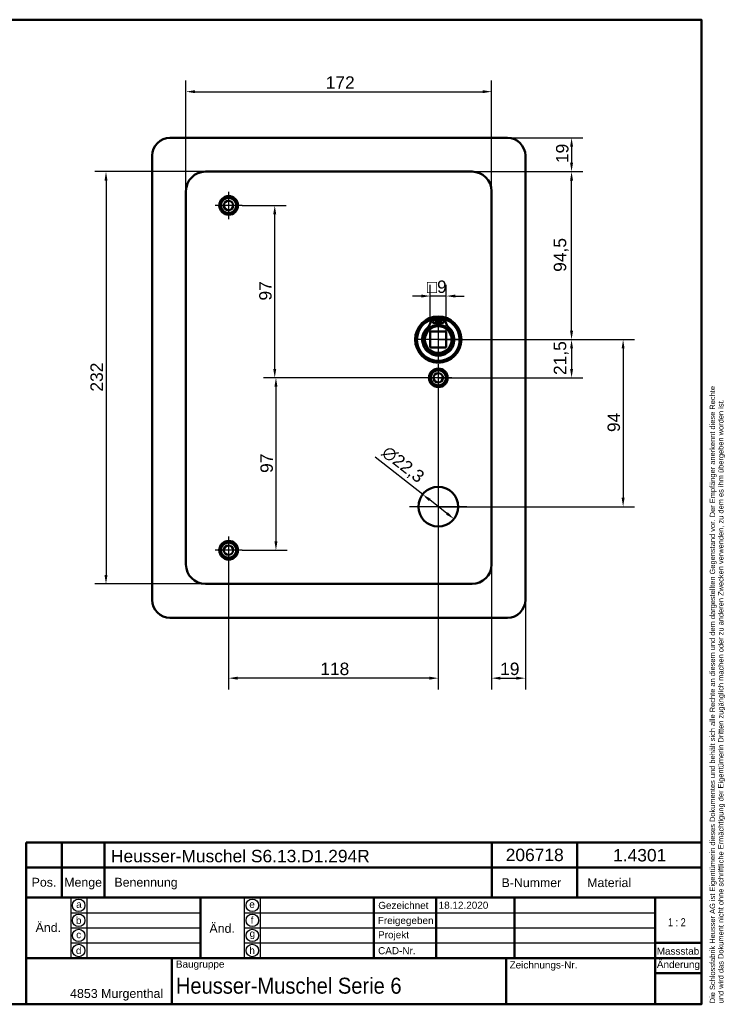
# Model space of a CAD drawing. Header units: millimetres. Extents: x 20 to 833, y 20 to 574.
# Tile 4 of 4: x 436 to 833, y 20 to 574. Entities that reach past the tile are written whole.
import ezdxf
from ezdxf.enums import TextEntityAlignment as Align

# ---------------------------------------------------------------- set-up
doc = ezdxf.new("R2010")
doc.units = ezdxf.units.MM
doc.header["$LTSCALE"] = 2
for name, color, linetype, lineweight in [('Bemaßungen(DIN)', 7, 'Continuous', 25), ('Mittelpunktmarkierung(DIN)', 7, 'Continuous', 25), ('Sichtbare Kanten(DIN)', 7, 'Continuous', 50), ('Skizziergeometrie(DIN)', 7, 'Continuous', 50), ('Skizzierlinie(DIN)', 7, 'Continuous', 25), ('Symbole(DIN)', 7, 'Continuous', 25)]:
    doc.layers.add(name, color=color, linetype=linetype, lineweight=lineweight)
doc.styles.add('Aktuell-DIN', font='arial.ttf')
doc.styles.add('STANDARD-DIN~0', font='arial.ttf')
doc.styles.add('Textstil10', font='arial.ttf')
doc.styles.add('Textstil41', font='arial.ttf', dxfattribs={"width": 0.8})
doc.styles.add('Textstil83', font='arial.ttf', dxfattribs={"width": 0.8})
doc.dimstyles.new('CAD-LAN', dxfattribs={"dimscale": 2, "dimtxt": 3.5, "dimasz": 2.5, "dimexe": 3.175, "dimexo": 0, "dimgap": 0.8, "dimtad": 1, "dimrnd": 1e-08, "dimtxsty": 'STANDARD-DIN~0', "dimcen": 0.09, "dimdle": 10, "dimclrd": 250, "dimclre": 250, "dimclrt": 250, "dimadec": 0, "dimazin": 2, "dimtfac": 1, "dimtmove": 0, "dimatfit": 3, "dimfxl": 1, "dimtolj": 1, "dimtzin": 0, "dimlwd": 25, "dimlwe": 25, "dimarcsym": 0})

# ---------------------------------------------------------------- blocks, each defined once
blk = doc.blocks.new('Ränder Standardrahmen')
at = {"layer": 'Skizziergeometrie(DIN)', "flags": 128}
blk.add_lwpolyline([(10, 10), (10, 287), (410, 287), (410, 10), (10, 10)], dxfattribs=at)
blk = doc.blocks.new('Schriftfelder Heusser')
at = {"layer": 'Skizziergeometrie(DIN)'}
for p, q in [((101, 229.92), (101, 236.92)), ((101, 236.92), (291, 236.92)), ((111, 229.92), (111, 236.92)), ((123, 229.92), (123, 236.92)), ((232, 229.92), (232, 236.92)), ((256, 229.92), (256, 236.92)), ((291, 236.92), (291, 229.92)), ((101, 191.42), (101, 229.92)), ((101, 229.92), (291, 229.92)), ((111, 229.92), (111, 221.42)), ((123, 229.92), (123, 221.42)), ((232, 229.92), (232, 221.42)), ((256, 229.92), (256, 221.42)), ((291, 229.92), (291, 191.42)), ((101, 221.42), (291, 221.42)), ((150, 221.42), (150, 204.42)), ((198.85, 221.42), (198.85, 204.42)), ((216.35, 221.42), (216.35, 204.42)), ((238.35, 221.42), (238.35, 204.42)), ((278, 221.42), (278, 191.42)), ((278, 208.67), (291, 208.67)), ((101, 204.42), (291, 204.42)), ((142, 204.42), (142, 191.42)), ((236, 204.42), (236, 191.42)), ((278, 200.17), (291, 200.17)), ((291, 191.42), (101, 191.42))]:
    blk.add_line(p, q, dxfattribs=at)
at = {"layer": 'Skizzierlinie(DIN)'}
for p, q in [((113.5, 221.42), (113.5, 204.42)), ((118, 221.42), (118, 204.42)), ((162.35, 221.42), (162.35, 204.42)), ((166.85, 221.42), (166.85, 204.42)), ((113.5, 217.17), (150, 217.17)), ((162.35, 217.17), (278, 217.17)), ((113.5, 212.92), (150, 212.92)), ((162.35, 212.92), (278, 212.92)), ((113.5, 208.67), (150, 208.67)), ((162.35, 208.67), (278, 208.67))]:
    blk.add_line(p, q, dxfattribs=at)
for centre in [(115.75, 219.25), (164.6, 219.25), (115.75, 215.04), (164.6, 215.04), (115.75, 210.79), (164.6, 210.79), (115.75, 206.54), (164.6, 206.54)]:
    blk.add_circle(centre, 1.75, dxfattribs=at)
at = {"layer": 'Symbole(DIN)', "color": 7, "insert": (293.33, 191.7), "char_height": 1.5, "width": 182.3003, "attachment_point": 1, "rotation": 90, "line_spacing_factor": 0.944221, "style": 'Aktuell-DIN'}
blk.add_mtext('\\fArial|b0|i0;\\H1.5000;Die Schlossfabrik Heusser AG ist Eigentümerin dieses Dokumentes und behält sich alle Rechte an diesem und dem dargestellten Gegenstand vor. Der Empfänger anerkennt diese Rechte\\Pund wird das Dokument nicht ohne schriftliche Ermächtigung der Eigentümerin Dritten zugänglich machen oder zu anderen Zwecken verwenden, zu dem es ihm übergeben worden ist.\\P ', dxfattribs=at)
at = {"layer": 'Symbole(DIN)', "color": 179, "true_color": 0x262659, "style": 'Aktuell-DIN'}
for s, insert, char_height, attachment_point in [('B-Nummer', (234.74, 225.62), 2.489, 4), ('Material', (265.02, 225.62), 2.489, 5), ('Pos.', (106, 227), 2.489, 2), ('Menge', (117, 227), 2.489, 2), ('Benennung', (125.81, 225.38), 2.489, 4), ('\\fArial|b0|i0;a', (115.81, 219.53), 2, 5), ('\\fArial|b0|i0;e', (164.54, 219.53), 2, 5), ('\\fArial|b0|i0;Gezeichnet', (200.05, 219.23), 2, 4), ('\\fArial|b0|i0;b', (115.75, 215), 2, 5), ('\\fArial|b0|i0;f', (164.55, 215.06), 2, 5), ('\\fArial|b0|i0;Freigegeben', (199.92, 216), 2, 1), ('\\fArial|b0|i0;c', (115.75, 211.01), 2, 5), ('\\fArial|b0|i0;g', (164.63, 211.05), 2, 5), ('\\fArial|b0|i0;Projekt', (200, 211.98), 2, 1), ('\\fArial|b0|i0;d', (115.76, 206.55), 2, 5), ('\\fArial|b0|i0;h', (164.55, 206.57), 2, 5), ('\\fArial|b0|i0;CAD-Nr.', (200, 207.5), 2, 1), ('\\fArial|b0|i0;\\H2.0000;Massstab', (284.39, 206.37), 2, 5), ('\\fArial|b0|i0;\\H2.0000;Baugruppe', (143.1, 203.73), 2, 1), ('\\fArial|b0|i0;Zeichnungs-Nr.', (237, 203.5), 2, 1), ('\\fArial|b0|i0;\\H2.5000;4853 Murgenthal', (113.33, 192.46), 2.5, 7)]:
    blk.add_mtext(s, dxfattribs=dict(at, insert=insert, char_height=char_height, attachment_point=attachment_point))
at = {"layer": 'Symbole(DIN)', "color": 179, "true_color": 0x262659, "attachment_point": 5, "style": 'Aktuell-DIN'}
for s, insert, char_height, width in [('Änd.', (107.21, 213), 2.489, 12.3494), ('Änd.', (156.12, 212.76), 2.489, 12.3494), ('\\fArial|b0|i0;Änderung', (284.51, 202.33), 2, 12.1143)]:
    blk.add_mtext(s, dxfattribs=dict(at, insert=insert, char_height=char_height, width=width))
at = {"layer": 'Symbole(DIN)', "color": 7, "insert": (143.1, 196.62), "char_height": 4.5, "width": 90.18, "attachment_point": 4, "style": 'Aktuell-DIN'}
blk.add_mtext('\\fArial|b0|i0;\\W0.90;\\H4.5000;Heusser-Muschel Serie 6', dxfattribs=at)
at = {"layer": 'Symbole(DIN)', "color": 179, "true_color": 0x262659, "style": 'Textstil10'}
blk.add_attdef('ERSTELLUNGSDATUM_001', (217.04, 218.29), '', height=2, dxfattribs=at)
at = {"layer": 'Symbole(DIN)', "color": 179, "true_color": 0x262659}
for tag, height, style, p in [('AUTOR', 2.49, 'Aktuell-DIN', (240.03, 219.26)), ('KONTROLLDATUM', 2, 'Textstil10', (217.42, 215.04)), ('KONTROLLIERT_VON', 2, 'Textstil10', (239.98, 215.05))]:
    blk.add_attdef(tag, text='', height=height, dxfattribs=dict(at, style=style)).set_placement(p, align=Align.MIDDLE_LEFT)
at = {"layer": 'Symbole(DIN)', "color": 7, "style": 'Textstil83', "width": 0.8}
blk.add_attdef('Anfänglicher_Ansichtsmaßstab_001', (281.57, 213.34), '', height=2.3, dxfattribs=at)
at = {"layer": 'Symbole(DIN)', "color": 179, "true_color": 0x262659, "style": 'Textstil10'}
blk.add_attdef('PROJEKT', text='', height=2, dxfattribs=at).set_placement((217.77, 209.72), align=Align.BOTTOM_LEFT)
at = {"layer": 'Symbole(DIN)', "color": 7, "style": 'Textstil41', "width": 0.8}
blk.add_attdef('STATUS', text='', height=5, dxfattribs=at).set_placement((284.53, 195.86), align=Align.MIDDLE_CENTER)
blk = doc.blocks.new('*D8')
at = {"layer": 'Bemaßungen(DIN)', "color": 250, "linetype": 'Continuous', "lineweight": 25, "true_color": 0x3f3f3f, "transparency": 16777216}
for p, q in [((529.89, 477.5), (529.89, 539.85)), ((701.89, 477.5), (701.89, 539.85)), ((534.89, 533.5), (696.89, 533.5))]:
    blk.add_line(p, q, dxfattribs=at)
at = {"layer": 'Bemaßungen(DIN)', "color": 250, "linetype": 'Continuous', "true_color": 0x3f3f3f, "transparency": 16777216}
for points in [[(534.89, 534.33), (534.89, 532.66), (529.89, 533.5)], [(696.89, 534.33), (696.89, 532.66), (701.89, 533.5)]]:
    blk.add_solid(points, dxfattribs=at)
at = {"layer": 'Defpoints', "color": 0, "linetype": 'Continuous', "transparency": 16777216}
for p in [(701.89, 533.5), (529.89, 477.5), (701.89, 477.5)]:
    blk.add_point(p, dxfattribs=at)
at = {"layer": 'Bemaßungen(DIN)', "color": 250, "linetype": 'Continuous', "lineweight": 25, "true_color": 0x3f3f3f, "transparency": 16777216, "insert": (608.52, 542.13), "char_height": 7, "attachment_point": 1, "style": 'STANDARD-DIN~0'}
blk.add_mtext('\\A1;172', dxfattribs=at)
blk = doc.blocks.new('*D9')
at = {"layer": 'Bemaßungen(DIN)', "color": 250, "linetype": 'Continuous', "lineweight": 25, "true_color": 0x3f3f3f, "transparency": 16777216}
for p, q in [((540.89, 488.5), (478.54, 488.5)), ((484.89, 483.5), (484.89, 261.5)), ((540.89, 256.5), (478.54, 256.5))]:
    blk.add_line(p, q, dxfattribs=at)
at = {"layer": 'Bemaßungen(DIN)', "color": 250, "linetype": 'Continuous', "true_color": 0x3f3f3f, "transparency": 16777216}
for points in [[(484.05, 483.5), (485.72, 483.5), (484.89, 488.5)], [(484.05, 261.5), (485.72, 261.5), (484.89, 256.5)]]:
    blk.add_solid(points, dxfattribs=at)
at = {"layer": 'Defpoints', "color": 0, "linetype": 'Continuous', "transparency": 16777216}
for p in [(540.89, 488.5), (484.89, 256.5), (540.89, 256.5)]:
    blk.add_point(p, dxfattribs=at)
at = {"layer": 'Bemaßungen(DIN)', "color": 250, "linetype": 'Continuous', "lineweight": 25, "true_color": 0x3f3f3f, "transparency": 16777216, "insert": (476.13, 364.74), "char_height": 7, "attachment_point": 1, "rotation": 90, "style": 'STANDARD-DIN~0'}
blk.add_mtext('\\A1;232', dxfattribs=at)
blk = doc.blocks.new('*D10')
at = {"layer": 'Bemaßungen(DIN)', "color": 250, "linetype": 'Continuous', "lineweight": 25, "true_color": 0x3f3f3f, "transparency": 16777216}
for p, q in [((690.89, 488.5), (753.24, 488.5)), ((746.89, 399), (746.89, 483.5)), ((671.89, 394), (753.24, 394))]:
    blk.add_line(p, q, dxfattribs=at)
at = {"layer": 'Bemaßungen(DIN)', "color": 250, "linetype": 'Continuous', "true_color": 0x3f3f3f, "transparency": 16777216}
for points in [[(746.05, 483.5), (747.72, 483.5), (746.89, 488.5)], [(746.05, 399), (747.72, 399), (746.89, 394)]]:
    blk.add_solid(points, dxfattribs=at)
at = {"layer": 'Defpoints', "color": 0, "linetype": 'Continuous', "transparency": 16777216}
for p in [(690.89, 488.5), (746.89, 488.5), (671.89, 394)]:
    blk.add_point(p, dxfattribs=at)
at = {"layer": 'Bemaßungen(DIN)', "color": 250, "linetype": 'Continuous', "lineweight": 25, "true_color": 0x3f3f3f, "transparency": 16777216, "insert": (736.87, 432.13), "char_height": 7, "attachment_point": 1, "rotation": 90, "style": 'STANDARD-DIN~0'}
blk.add_mtext('\\A1;94,5', dxfattribs=at)
blk = doc.blocks.new('*D11')
at = {"layer": 'Bemaßungen(DIN)', "color": 250, "linetype": 'Continuous', "lineweight": 25, "true_color": 0x3f3f3f, "transparency": 16777216}
for p, q in [((710.89, 507.5), (753.24, 507.5)), ((746.89, 502.5), (746.89, 493.5)), ((690.89, 488.5), (753.24, 488.5))]:
    blk.add_line(p, q, dxfattribs=at)
at = {"layer": 'Bemaßungen(DIN)', "color": 250, "linetype": 'Continuous', "true_color": 0x3f3f3f, "transparency": 16777216}
for points in [[(746.05, 502.5), (747.72, 502.5), (746.89, 507.5)], [(746.05, 493.5), (747.72, 493.5), (746.89, 488.5)]]:
    blk.add_solid(points, dxfattribs=at)
at = {"layer": 'Defpoints', "color": 0, "linetype": 'Continuous', "transparency": 16777216}
for p in [(710.89, 507.5), (690.89, 488.5), (746.89, 488.5)]:
    blk.add_point(p, dxfattribs=at)
at = {"layer": 'Bemaßungen(DIN)', "color": 250, "linetype": 'Continuous', "lineweight": 25, "true_color": 0x3f3f3f, "transparency": 16777216, "insert": (738.14, 493.31), "char_height": 7, "attachment_point": 1, "rotation": 90, "style": 'STANDARD-DIN~0'}
blk.add_mtext('\\A1;19', dxfattribs=at)
blk = doc.blocks.new('*D12')
at = {"layer": 'Bemaßungen(DIN)', "color": 250, "linetype": 'Continuous', "lineweight": 25, "true_color": 0x3f3f3f, "transparency": 16777216}
for p, q in [((671.89, 394), (753.24, 394)), ((746.89, 389), (746.89, 377.5)), ((671.89, 372.5), (753.24, 372.5))]:
    blk.add_line(p, q, dxfattribs=at)
at = {"layer": 'Bemaßungen(DIN)', "color": 250, "linetype": 'Continuous', "true_color": 0x3f3f3f, "transparency": 16777216}
for points in [[(746.05, 389), (747.72, 389), (746.89, 394)], [(746.05, 377.5), (747.72, 377.5), (746.89, 372.5)]]:
    blk.add_solid(points, dxfattribs=at)
at = {"layer": 'Defpoints', "color": 0, "linetype": 'Continuous', "transparency": 16777216}
for p in [(671.89, 394), (671.89, 372.5), (746.89, 372.5)]:
    blk.add_point(p, dxfattribs=at)
at = {"layer": 'Bemaßungen(DIN)', "color": 250, "linetype": 'Continuous', "lineweight": 25, "true_color": 0x3f3f3f, "transparency": 16777216, "insert": (736.87, 374.07), "char_height": 7, "attachment_point": 1, "rotation": 90, "style": 'STANDARD-DIN~0'}
blk.add_mtext('\\A1;21,5', dxfattribs=at)
blk = doc.blocks.new('*D13')
at = {"layer": 'Bemaßungen(DIN)', "color": 250, "linetype": 'Continuous', "lineweight": 25, "true_color": 0x3f3f3f, "transparency": 16777216}
for p, q in [((671.89, 394), (782.24, 394)), ((775.89, 389), (775.89, 305)), ((671.89, 300), (782.24, 300))]:
    blk.add_line(p, q, dxfattribs=at)
at = {"layer": 'Bemaßungen(DIN)', "color": 250, "linetype": 'Continuous', "true_color": 0x3f3f3f, "transparency": 16777216}
for points in [[(775.05, 389), (776.72, 389), (775.89, 394)], [(775.05, 305), (776.72, 305), (775.89, 300)]]:
    blk.add_solid(points, dxfattribs=at)
at = {"layer": 'Defpoints', "color": 0, "linetype": 'Continuous', "transparency": 16777216}
for p in [(671.89, 394), (671.89, 300), (775.89, 300)]:
    blk.add_point(p, dxfattribs=at)
at = {"layer": 'Bemaßungen(DIN)', "color": 250, "linetype": 'Continuous', "lineweight": 25, "true_color": 0x3f3f3f, "transparency": 16777216, "insert": (767.14, 342), "char_height": 7, "attachment_point": 1, "rotation": 90, "style": 'STANDARD-DIN~0'}
blk.add_mtext('\\A1;94', dxfattribs=at)
blk = doc.blocks.new('*D14')
at = {"layer": 'Bemaßungen(DIN)', "color": 250, "linetype": 'Continuous', "lineweight": 25, "true_color": 0x3f3f3f, "transparency": 16777216}
for p, q in [((561.54, 469.5), (586.19, 469.5)), ((579.84, 377.5), (579.84, 464.5)), ((671.89, 372.5), (573.49, 372.5))]:
    blk.add_line(p, q, dxfattribs=at)
at = {"layer": 'Bemaßungen(DIN)', "color": 250, "linetype": 'Continuous', "true_color": 0x3f3f3f, "transparency": 16777216}
for points in [[(579, 464.5), (580.67, 464.5), (579.84, 469.5)], [(579, 377.5), (580.67, 377.5), (579.84, 372.5)]]:
    blk.add_solid(points, dxfattribs=at)
at = {"layer": 'Defpoints', "color": 0, "linetype": 'Continuous', "transparency": 16777216}
for p in [(561.54, 469.5), (579.84, 469.5), (671.89, 372.5)]:
    blk.add_point(p, dxfattribs=at)
at = {"layer": 'Bemaßungen(DIN)', "color": 250, "linetype": 'Continuous', "lineweight": 25, "true_color": 0x3f3f3f, "transparency": 16777216, "insert": (571.09, 415.98), "char_height": 7, "attachment_point": 1, "rotation": 90, "style": 'STANDARD-DIN~0'}
blk.add_mtext('\\A1;97', dxfattribs=at)
blk = doc.blocks.new('*D15')
at = {"layer": 'Bemaßungen(DIN)', "color": 250, "linetype": 'Continuous', "lineweight": 25, "true_color": 0x3f3f3f, "transparency": 16777216}
for p, q in [((671.89, 372.5), (574.17, 372.5)), ((580.52, 367.5), (580.52, 280.5)), ((561.54, 275.5), (586.87, 275.5))]:
    blk.add_line(p, q, dxfattribs=at)
at = {"layer": 'Bemaßungen(DIN)', "color": 250, "linetype": 'Continuous', "true_color": 0x3f3f3f, "transparency": 16777216}
for points in [[(579.68, 367.5), (581.35, 367.5), (580.52, 372.5)], [(579.68, 280.5), (581.35, 280.5), (580.52, 275.5)]]:
    blk.add_solid(points, dxfattribs=at)
at = {"layer": 'Defpoints', "color": 0, "linetype": 'Continuous', "transparency": 16777216}
for p in [(671.89, 372.5), (561.54, 275.5), (580.52, 275.5)]:
    blk.add_point(p, dxfattribs=at)
at = {"layer": 'Bemaßungen(DIN)', "color": 250, "linetype": 'Continuous', "lineweight": 25, "true_color": 0x3f3f3f, "transparency": 16777216, "insert": (571.77, 318.98), "char_height": 7, "attachment_point": 1, "rotation": 90, "style": 'STANDARD-DIN~0'}
blk.add_mtext('\\A1;97', dxfattribs=at)
blk = doc.blocks.new('*D16')
at = {"layer": 'Bemaßungen(DIN)', "color": 250, "linetype": 'Continuous', "lineweight": 25, "true_color": 0x3f3f3f, "transparency": 16777216}
for p, q in [((701.89, 267.5), (701.89, 197.15)), ((720.89, 247.5), (720.89, 197.15)), ((706.89, 203.5), (715.89, 203.5))]:
    blk.add_line(p, q, dxfattribs=at)
at = {"layer": 'Bemaßungen(DIN)', "color": 250, "linetype": 'Continuous', "true_color": 0x3f3f3f, "transparency": 16777216}
for points in [[(706.89, 204.33), (706.89, 202.66), (701.89, 203.5)], [(715.89, 204.33), (715.89, 202.66), (720.89, 203.5)]]:
    blk.add_solid(points, dxfattribs=at)
at = {"layer": 'Defpoints', "color": 0, "linetype": 'Continuous', "transparency": 16777216}
for p in [(701.89, 267.5), (720.89, 247.5), (720.89, 203.5)]:
    blk.add_point(p, dxfattribs=at)
at = {"layer": 'Bemaßungen(DIN)', "color": 250, "linetype": 'Continuous', "lineweight": 25, "true_color": 0x3f3f3f, "transparency": 16777216, "insert": (706.69, 212.25), "char_height": 7, "attachment_point": 1, "style": 'STANDARD-DIN~0'}
blk.add_mtext('\\A1;19', dxfattribs=at)
blk = doc.blocks.new('*D17')
at = {"layer": 'Bemaßungen(DIN)', "color": 250, "linetype": 'Continuous', "lineweight": 25, "true_color": 0x3f3f3f, "transparency": 16777216}
for p, q in [((671.89, 364.85), (671.89, 197.15)), ((553.89, 267.85), (553.89, 197.15)), ((666.89, 203.5), (558.89, 203.5))]:
    blk.add_line(p, q, dxfattribs=at)
at = {"layer": 'Bemaßungen(DIN)', "color": 250, "linetype": 'Continuous', "true_color": 0x3f3f3f, "transparency": 16777216}
for points in [[(558.89, 204.33), (558.89, 202.66), (553.89, 203.5)], [(666.89, 204.33), (666.89, 202.66), (671.89, 203.5)]]:
    blk.add_solid(points, dxfattribs=at)
at = {"layer": 'Defpoints', "color": 0, "linetype": 'Continuous', "transparency": 16777216}
for p in [(671.89, 364.85), (553.89, 267.85), (553.89, 203.5)]:
    blk.add_point(p, dxfattribs=at)
at = {"layer": 'Bemaßungen(DIN)', "color": 250, "linetype": 'Continuous', "lineweight": 25, "true_color": 0x3f3f3f, "transparency": 16777216, "insert": (605.47, 212.25), "char_height": 7, "attachment_point": 1, "style": 'STANDARD-DIN~0'}
blk.add_mtext('\\A1;118', dxfattribs=at)
blk = doc.blocks.new('*D18')
at = {"layer": 'Bemaßungen(DIN)', "color": 250, "linetype": 'Continuous', "lineweight": 25, "true_color": 0x3f3f3f, "transparency": 16777216}
for p, q in [((663.1, 306.86), (636.3, 327.79)), ((676.73, 296.21), (667.04, 303.78))]:
    blk.add_line(p, q, dxfattribs=at)
at = {"layer": 'Bemaßungen(DIN)', "color": 250, "linetype": 'Continuous', "true_color": 0x3f3f3f, "transparency": 16777216}
for points in [[(667.55, 304.44), (666.53, 303.13), (663.1, 306.86)], [(677.25, 296.87), (676.22, 295.56), (680.67, 293.13)]]:
    blk.add_solid(points, dxfattribs=at)
at = {"layer": 'Defpoints', "color": 0, "linetype": 'Continuous', "transparency": 16777216}
for p in [(663.1, 306.86), (680.67, 293.13)]:
    blk.add_point(p, dxfattribs=at)
at = {"layer": 'Bemaßungen(DIN)', "color": 250, "linetype": 'Continuous', "lineweight": 25, "true_color": 0x3f3f3f, "transparency": 16777216, "insert": (643.87, 334.87), "char_height": 7, "attachment_point": 1, "rotation": 322.0129, "style": 'STANDARD-DIN~0'}
blk.add_mtext('\\A1;∅22,3', dxfattribs=at)
blk = doc.blocks.new('*D19')
at = {"layer": 'Bemaßungen(DIN)', "color": 250, "linetype": 'Continuous', "lineweight": 25, "true_color": 0x3f3f3f, "transparency": 16777216}
for p, q in [((667.39, 398.5), (667.39, 424.85)), ((676.39, 398.5), (676.39, 424.85)), ((662.39, 418.5), (657.39, 418.5)), ((676.39, 418.5), (667.39, 418.5)), ((681.39, 418.5), (686.39, 418.5))]:
    blk.add_line(p, q, dxfattribs=at)
at = {"layer": 'Bemaßungen(DIN)', "color": 250, "linetype": 'Continuous', "true_color": 0x3f3f3f, "transparency": 16777216}
for points in [[(662.39, 419.33), (662.39, 417.66), (667.39, 418.5)], [(681.39, 419.33), (681.39, 417.66), (676.39, 418.5)]]:
    blk.add_solid(points, dxfattribs=at)
at = {"layer": 'Defpoints', "color": 0, "linetype": 'Continuous', "transparency": 16777216}
for p in [(667.39, 418.5), (667.39, 398.5), (676.39, 398.5)]:
    blk.add_point(p, dxfattribs=at)
at = {"layer": 'Bemaßungen(DIN)', "color": 250, "linetype": 'Continuous', "lineweight": 25, "true_color": 0x3f3f3f, "transparency": 16777216, "insert": (665.51, 427.25), "char_height": 7, "attachment_point": 1, "style": 'STANDARD-DIN~0'}
blk.add_mtext('\\A1;\\fAIGDT|b0|i0;\\H7.0000;o\\fArial|b0|i0;\\H7.0000;9', dxfattribs=at)

msp = doc.modelspace()

# ---------------------------------------------------------------- linework, layer by layer
at = {"layer": 'Mittelpunktmarkierung(DIN)', "linetype": 'Continuous'}
for p, q in [((553.8852, 477.1474), (553.8852, 461.8474)), ((561.5352, 469.4974), (546.2352, 469.4974)), ((671.8852, 406.4974), (671.8852, 381.4974)), ((684.3852, 393.9974), (659.3852, 393.9974)), ((671.8852, 380.1474), (671.8852, 364.8474)), ((679.5352, 372.4974), (664.2352, 372.4974)), ((671.8852, 316.1474), (671.8852, 283.8474)), ((688.0352, 299.9974), (655.7352, 299.9974)), ((553.8852, 283.1474), (553.8852, 267.8474)), ((561.5352, 275.4974), (546.2352, 275.4974))]:
    msp.add_line(p, q, dxfattribs=at)
at = {"layer": 'Sichtbare Kanten(DIN)'}
for p, q in [((520.8852, 507.4974), (710.8852, 507.4974)), ((510.8852, 247.4974), (510.8852, 497.4974)), ((720.8852, 497.4974), (720.8852, 247.4974)), ((690.8852, 488.4974), (540.8852, 488.4974)), ((529.8852, 477.4974), (529.8852, 267.4974)), ((701.8852, 267.4974), (701.8852, 477.4974)), ((668.2446, 405.9555), (671.2685, 405.9555)), ((671.2685, 405.9555), (671.2685, 402.2555)), ((672.5019, 405.9555), (675.5257, 405.9555)), ((672.5019, 402.2555), (672.5019, 405.9555)), ((676.3852, 398.4974), (667.3852, 398.4974)), ((667.3852, 398.4974), (667.3852, 389.4974)), ((676.3852, 389.4974), (676.3852, 398.4974)), ((667.3852, 389.4974), (676.3852, 389.4974)), ((540.8852, 256.4974), (690.8852, 256.4974)), ((710.8852, 237.4974), (520.8852, 237.4974))]:
    msp.add_line(p, q, dxfattribs=at)
for centre, radius in [((553.8852, 469.4974), 5.25), ((553.8852, 469.4974), 4.25), ((553.8852, 469.4974), 2.65), ((671.8852, 393.9974), 13), ((671.8852, 393.9974), 12.5), ((669.6535, 404.1055), 0.85), ((674.1169, 404.1055), 0.85), ((671.8852, 393.9974), 8), ((671.8852, 393.9974), 7.5), ((671.8852, 372.4974), 5.25), ((671.8852, 372.4974), 4.25), ((671.8852, 372.4974), 2.65), ((671.8852, 299.9974), 11.15), ((553.8852, 275.4974), 5.25), ((553.8852, 275.4974), 4.25), ((553.8852, 275.4974), 2.65)]:
    msp.add_circle(centre, radius, dxfattribs=at)
for centre, radius, start, end in [((520.8852, 497.4974), 10, 90, 180), ((710.8852, 497.4974), 10, 0, 90), ((540.8852, 477.4974), 11, 90, 180), ((690.8852, 477.4974), 11, 0, 90), ((671.8852, 393.9974), 12, 108.172127, 71.827873), ((659.5623, 406.6955), 8.6779, 314.140905, 355.032947), ((671.8852, 393.9974), 12, 85.211021, 94.788979), ((684.2081, 406.6955), 8.6779, 184.967053, 225.859095), ((671.8852, 393.9974), 9.0167, 134.140905, 45.859095), ((671.8852, 394.7307), 7.55, 94.685007, 144.312896), ((671.8852, 393.9974), 8.2, 63.630564, 116.369436), ((671.8852, 393.9974), 9, 86.0711, 93.9289), ((671.8852, 394.7307), 7.55, 35.687104, 85.314993), ((540.8852, 267.4974), 11, 180, 270), ((690.8852, 267.4974), 11, 270, 0), ((520.8852, 247.4974), 10, 180, 270), ((710.8852, 247.4974), 10, 270, 0)]:
    msp.add_arc(centre, radius, start, end, dxfattribs=at)

# ---------------------------------------------------------------- block references
at = {"xscale": 2, "yscale": 2, "zscale": 2}
msp.add_blockref('Ränder Standardrahmen', (0, 0), dxfattribs=at)
msp.add_blockref('Schriftfelder Heusser', (238, -362.8333), dxfattribs=at).add_auto_attribs({'ERSTELLUNGSDATUM_001': '18.12.2020', 'Anfänglicher_Ansichtsmaßstab_001': '1 : 2'})

# ---------------------------------------------------------------- texts
at = {"layer": 'Symbole(DIN)', "color": 7, "char_height": 7, "attachment_point": 1, "style": 'Aktuell-DIN'}
for s, insert, width in [('{\\fArial|b0|i0;\\H7.0000;Heusser-Muschel S6.13.D1.294R}', (487.6588, 106.9058), 145.655489), ('{\\fArial|b0|i0;\\H7.0000;206718}', (709.8296, 107.5797), 32.620428), ('{\\fArial|b0|i0;\\H7.0000;1.4301}', (770.274, 107.4007), 29.899392)]:
    msp.add_mtext(s, dxfattribs=dict(at, insert=insert, width=width))

# ---------------------------------------------------------------- dimensions: what is measured, and where the dimension line sits
at = {"layer": 'Bemaßungen(DIN)', "color": 250, "linetype": 'Continuous', "lineweight": 25, "true_color": 0x3f3f3f}
for base, p1, p2, angle, picture, middle in [((701.8852, 533.4974), (529.8852, 477.4974), (701.8852, 477.4974), 180, '*D8', (615.8852, 533.4974)), ((746.8852, 488.4974), (710.8852, 507.4974), (690.8852, 488.4974), 270, '*D11', (746.8852, 497.9974)), ((484.8852, 256.4974), (540.8852, 488.4974), (540.8852, 256.4974), 90, '*D9', (484.8852, 372.4974)), ((746.8852, 488.4974), (671.8852, 393.9974), (690.8852, 488.4974), 90, '*D10', (746.8852, 441.2474)), ((579.8369, 469.4974), (671.8852, 372.4974), (561.5352, 469.4974), 90, '*D14', (579.8369, 420.9974)), ((746.8852, 372.4974), (671.8852, 393.9974), (671.8852, 372.4974), 90, '*D12', (746.8852, 383.2474)), ((775.8852, 299.9974), (671.8852, 393.9974), (671.8852, 299.9974), 90, '*D13', (775.8852, 346.9974)), ((580.517, 275.4974), (671.8852, 372.4974), (561.5352, 275.4974), 90, '*D15', (580.517, 323.9974)), ((553.8852, 203.4974), (671.8852, 364.8474), (553.8852, 267.8474), 180, '*D17', (612.8852, 203.4974))]:
    dim = msp.add_linear_dim(base=base, p1=p1, p2=p2, angle=angle, dimstyle='CAD-LAN', override={"dimgap": 0.8, "dimdec": 2, "dimtol": 0, "dimlim": 0, "dimtp": 0, "dimtm": 0, "dimtdec": 2, "dimtofl": 0, "dimatfit": 1}, dxfattribs=at)
    dim.commit()
    dim.dimension.update_dxf_attribs({"geometry": picture, "text_midpoint": middle, "dimtype": 160})
dim = msp.add_linear_dim(base=(667.3852, 418.4974), p1=(676.3852, 398.4974), p2=(667.3852, 398.4974), angle=180, text='\\fAIGDT|b0|i0;\\H7.0000;o\\fArial|b0|i0;\\H7.0000;<>', dimstyle='CAD-LAN', override={"dimgap": 0.8, "dimdec": 2, "dimtol": 0, "dimlim": 0, "dimtp": 0, "dimtm": 0, "dimtdec": 2, "dimtofl": 1, "dimatfit": 1}, dxfattribs=at)
dim.commit()
dim.dimension.update_dxf_attribs({"geometry": '*D19', "text_midpoint": (671.8852, 418.4974), "dimtype": 160})
dim = msp.add_diameter_dim_2p(p1=(680.6731, 293.1348), p2=(663.0973, 306.8601), dimstyle='CAD-LAN', override={"dimgap": 0.8, "dimdec": 2, "dimlfac": 1, "dimtol": 0, "dimlim": 0, "dimtp": 0, "dimtm": 0, "dimtdec": 2, "dimatfit": 2}, dxfattribs=at)
dim.commit()
dim.dimension.update_dxf_attribs({"geometry": '*D18', "text_midpoint": (647.7289, 318.8616), "dimtype": 163})
dim = msp.add_linear_dim(base=(720.8852, 203.4974), p1=(701.8852, 267.4974), p2=(720.8852, 247.4974), dimstyle='CAD-LAN', override={"dimgap": 0.8, "dimdec": 2, "dimtol": 0, "dimlim": 0, "dimtp": 0, "dimtm": 0, "dimtdec": 2, "dimtofl": 0, "dimatfit": 1}, dxfattribs=at)
dim.commit()
dim.dimension.update_dxf_attribs({"geometry": '*D16', "text_midpoint": (711.3852, 203.4974), "dimtype": 160})

doc.saveas('drawing.dxf')
